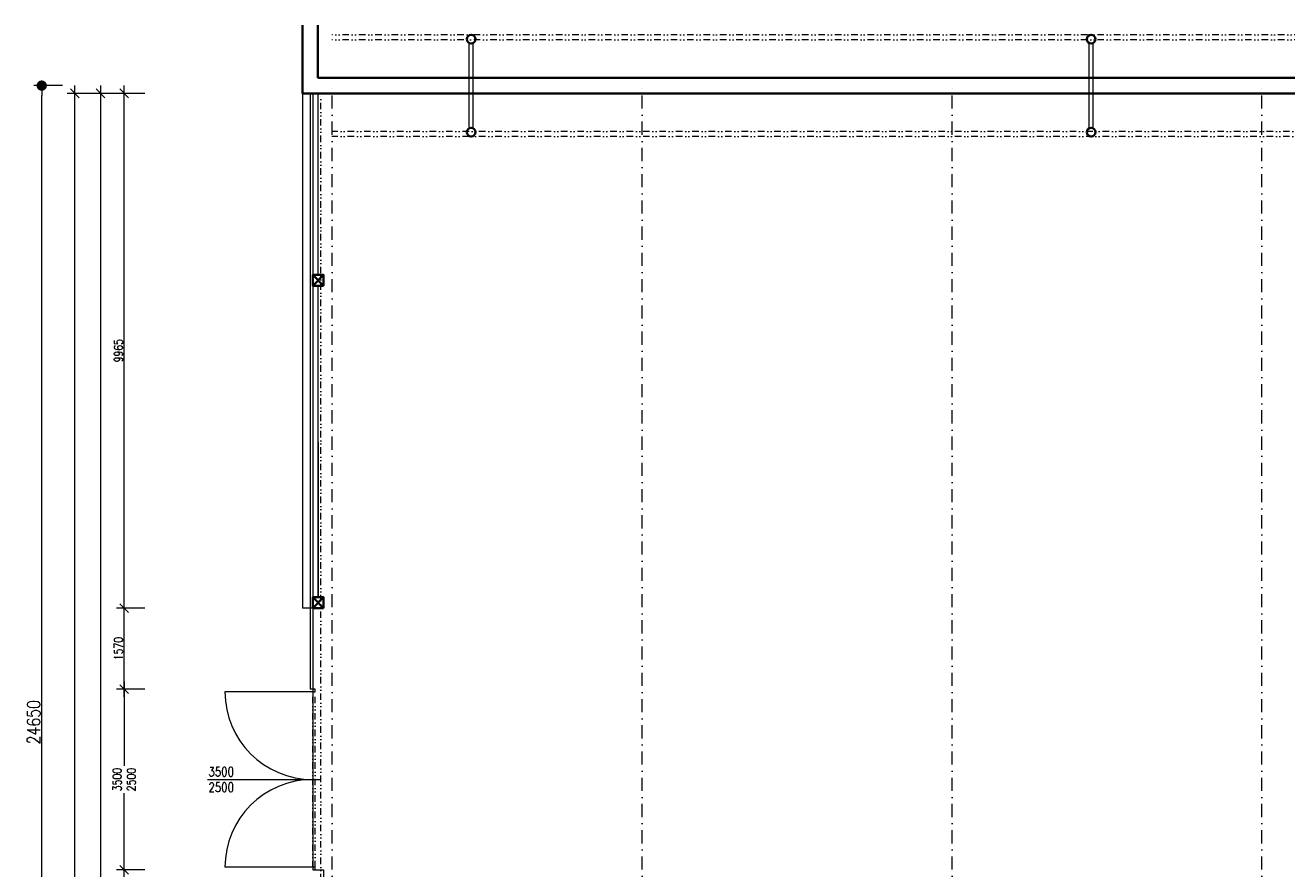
# Model space of a CAD drawing. Header units: millimetres. Extents: x -485339 to 350584, y -1189934 to 0.
# Tile 81 of 178: x -145820 to -121400, y -1007936 to -991604. Entities that reach past the tile are written whole.
import ezdxf

# ---------------------------------------------------------------- set-up
doc = ezdxf.new("R2010")
doc.units = ezdxf.units.MM
doc.header["$LTSCALE"] = 10
doc.linetypes.add('DASHDOT', pattern=[25.4, 12.7, -6.35, 0, -6.35])
doc.linetypes.add('DĚLICÍ2', pattern=[15.875, 6.35, -3.175, 0, -3.175, 0, -3.175])
doc.layers.get('Defpoints').update_dxf_attribs({"color": 201})
for name, color, linetype, lineweight in [('St__otvory_dveře', 40, 'Continuous', 18), ('St_kóty', 132, 'Continuous', 18), ('St_lehký obvodový plášť', 152, 'Continuous', 18), ('St_popis_otvory', 40, 'Continuous', 18), ('St_sloupy_konstrukce haly', 5, 'Continuous', 35), ('St_sloupy_opláštění_půdorys', 25, 'Continuous', 35), ('St_čáry_nad', 250, 'DĚLICÍ2', 18), ('St_čáry_obrys', 5, 'Continuous', 35), ('St_čáry_osy', 250, 'DASHDOT', 18), ('St_čáry_plné', 250, 'Continuous', 18)]:
    doc.layers.add(name, color=color, linetype=linetype, lineweight=lineweight)
doc.layers.add('St_plocha_místn', color=140, linetype='Continuous', lineweight=18, plot=False)
doc.styles.get("Standard").update_dxf_attribs({"font": 'simplex.shx', "width": 0.8})
doc.dimstyles.new('stavebníM100', dxfattribs={"dimtxt": 165, "dimasz": 170, "dimexe": 150, "dimexo": 100, "dimgap": 30, "dimtad": 1, "dimdec": 0, "dimtxsty": 'Standard', "dimblk": 'OBLIQUE', "dimcen": -2.5, "dimdle": 150, "dimclrd": 256, "dimclre": 256, "dimclrt": 256, "dimadec": 4, "dimazin": 0, "dimtfac": 1, "dimtdec": 0, "dimtmove": 2, "dimatfit": 3, "dimldrblk": 'OBLIQUE', "dimfxl": 400, "dimfxlon": 1, "dimlwd": -1, "dimlwe": -1, "dimarcsym": 0})
doc.dimstyles.new('stavebníM100_modul', dxfattribs={"dimtxt": 250, "dimasz": 200, "dimexe": 150, "dimexo": 100, "dimgap": 30, "dimtad": 1, "dimdec": 0, "dimtxsty": 'Standard', "dimblk": 'DOT', "dimcen": -2.5, "dimdle": 150, "dimclrd": 256, "dimclre": 256, "dimclrt": 256, "dimadec": 4, "dimazin": 0, "dimtfac": 1, "dimtdec": 0, "dimtmove": 2, "dimatfit": 3, "dimldrblk": 'OBLIQUE', "dimfxl": 400, "dimfxlon": 1, "dimlwd": -1, "dimlwe": -1, "dimarcsym": 0})

# ---------------------------------------------------------------- blocks, each defined once
blk = doc.blocks.new('G$CD8A98CDB')
at = {"layer": 'St_sloupy_konstrukce haly', "color": 250, "lineweight": 18, "ltscale": 2}
for points in [[(-825, 0), (825, 0)], [(-825, -80), (825, -80)]]:
    blk.add_lwpolyline(points, dxfattribs=at)
at = {"layer": 'St_sloupy_konstrukce haly', "ltscale": 2}
for centre in [(-900, -40), (900, -40)]:
    blk.add_circle(centre, 85, dxfattribs=at)
blk = doc.blocks.new('G$C0F2906C7')
at = {"layer": 'St_sloupy_opláštění_půdorys', "ltscale": 2}
blk.add_lwpolyline([(-105, -105), (105, -105), (105, 105), (-105, 105)], close=True, dxfattribs=at)
for points in [[(-105, 105), (105, -105)], [(105, 105), (-105, -105)]]:
    blk.add_lwpolyline(points, dxfattribs=at)
blk = doc.blocks.new('G$CDBD9C03B')
at = {"layer": 'St__otvory_dveře', "ltscale": 2}
for points in [[(-50, 0), (-50, -50), (0, -50), (0, 0)], [(-50, -3450), (-50, -3500), (0, -3500), (0, -3450)]]:
    blk.add_lwpolyline(points, close=True, dxfattribs=at)
for points in [[(-50, -50), (-1750, -50)], [(-50, -3450), (-1750, -3450)]]:
    blk.add_lwpolyline(points, dxfattribs=at)
at = {"layer": 'St__otvory_dveře', "linetype": 'DĚLICÍ2', "ltscale": 2}
for points in [[(-50, -3450), (-50, -50)], [(0, -3450), (0, -50)]]:
    blk.add_lwpolyline(points, dxfattribs=at)
at = {"layer": 'St__otvory_dveře'}
for centre, start, end in [((-50, -50), 180, 270), ((-50, -3450), 90, 180)]:
    blk.add_arc(centre, 1700, start, end, dxfattribs=at)
blk = doc.blocks.new('_OBLIQUE')
at = {"color": 0, "linetype": 'ByBlock'}
blk.add_line((-0.5, -0.5), (0.5, 0.5), dxfattribs=at)
blk = doc.blocks.new('*D5743')
at = {"layer": 'Defpoints', "color": 0}
for p in [(-143904, -1007958), (-141324, -1007958), (-141324, -1026888)]:
    blk.add_point(p, dxfattribs=at)
at = {"layer": 'St_kóty'}
for p, q in [((-143904, -1027038), (-143904, -1007808)), ((-143504, -1007958), (-144054, -1007958)), ((-143504, -1026888), (-144054, -1026888))]:
    blk.add_line(p, q, dxfattribs=at)
at = {"layer": 'St_kóty', "linetype": 'ByBlock', "xscale": 170, "yscale": 170, "zscale": 170}
for p, rotation in [((-143904, -1007958), 90), ((-143904, -1026888), 270)]:
    blk.add_blockref('_OBLIQUE', p, dxfattribs=dict(at, rotation=rotation))
at = {"layer": 'St_kóty', "insert": (-144016, -1017423), "char_height": 165, "attachment_point": 5, "rotation": 90}
blk.add_mtext('18930', dxfattribs=at)
blk = doc.blocks.new('*D5744')
at = {"layer": 'Defpoints', "color": 0}
for p in [(-143904, -1004458), (-141299, -1004458), (-141324, -1007958)]:
    blk.add_point(p, dxfattribs=at)
at = {"layer": 'St_kóty'}
for p, q in [((-143904, -1004308), (-143904, -1005945)), ((-143504, -1004458), (-144054, -1004458)), ((-143904, -1008108), (-143904, -1006470)), ((-143504, -1007958), (-144054, -1007958))]:
    blk.add_line(p, q, dxfattribs=at)
at = {"layer": 'St_kóty', "linetype": 'ByBlock', "xscale": 170, "yscale": 170, "zscale": 170}
for p, rotation in [((-143904, -1004458), 90), ((-143904, -1007958), 270)]:
    blk.add_blockref('_OBLIQUE', p, dxfattribs=dict(at, rotation=rotation))
at = {"layer": 'St_kóty', "insert": (-143904, -1006208), "char_height": 165, "attachment_point": 5, "rotation": 90}
blk.add_mtext('3500\\P2500', dxfattribs=at)
blk = doc.blocks.new('*D5745')
at = {"layer": 'Defpoints', "color": 0}
for p in [(-143904, -1002888), (-141524, -1002888), (-141299, -1004458)]:
    blk.add_point(p, dxfattribs=at)
at = {"layer": 'St_kóty'}
for p, q in [((-143504, -1002888), (-144054, -1002888)), ((-143904, -1004608), (-143904, -1002738)), ((-143504, -1004458), (-144054, -1004458))]:
    blk.add_line(p, q, dxfattribs=at)
at = {"layer": 'St_kóty', "linetype": 'ByBlock', "xscale": 170, "yscale": 170, "zscale": 170}
for p, rotation in [((-143904, -1002888), 90), ((-143904, -1004458), 270)]:
    blk.add_blockref('_OBLIQUE', p, dxfattribs=dict(at, rotation=rotation))
at = {"layer": 'St_kóty', "insert": (-144016, -1003673), "char_height": 165, "attachment_point": 5, "rotation": 90}
blk.add_mtext('1570', dxfattribs=at)
blk = doc.blocks.new('*D5746')
at = {"layer": 'Defpoints', "color": 0}
for p in [(-143904, -992923), (-141524, -992923), (-141524, -1002888)]:
    blk.add_point(p, dxfattribs=at)
at = {"layer": 'St_kóty'}
for p, q in [((-143504, -992923), (-144054, -992923)), ((-143904, -1003038), (-143904, -992773)), ((-143504, -1002888), (-144054, -1002888))]:
    blk.add_line(p, q, dxfattribs=at)
at = {"layer": 'St_kóty', "linetype": 'ByBlock', "xscale": 170, "yscale": 170, "zscale": 170}
for p, rotation in [((-143904, -992923), 90), ((-143904, -1002888), 270)]:
    blk.add_blockref('_OBLIQUE', p, dxfattribs=dict(at, rotation=rotation))
at = {"layer": 'St_kóty', "insert": (-144016, -997905), "char_height": 165, "attachment_point": 5, "rotation": 90}
blk.add_mtext('9965', dxfattribs=at)
blk = doc.blocks.new('*D5747')
at = {"layer": 'Defpoints', "color": 0}
for p in [(-141524, -992923), (-144364, -1044648), (-141624, -1044648)]:
    blk.add_point(p, dxfattribs=at)
at = {"layer": 'St_kóty'}
for p, q in [((-143964, -992923), (-144514, -992923)), ((-144364, -992773), (-144364, -1044798)), ((-143964, -1044648), (-144514, -1044648))]:
    blk.add_line(p, q, dxfattribs=at)
at = {"layer": 'St_kóty', "linetype": 'ByBlock', "xscale": 170, "yscale": 170, "zscale": 170}
for p, rotation in [((-144364, -992923), 90), ((-144364, -1044648), 270)]:
    blk.add_blockref('_OBLIQUE', p, dxfattribs=dict(at, rotation=rotation))
at = {"layer": 'St_kóty', "insert": (-144477, -1018785), "char_height": 165, "attachment_point": 5, "rotation": 90}
blk.add_mtext('51725', dxfattribs=at)
blk = doc.blocks.new('*D5749')
at = {"layer": 'Defpoints', "color": 0}
for p in [(-144860, -992923), (-141524, -992923), (-141624, -1060078)]:
    blk.add_point(p, dxfattribs=at)
at = {"layer": 'St_kóty'}
for p, q in [((-144460, -992923), (-145010, -992923)), ((-144860, -1060228), (-144860, -992773)), ((-144460, -1060078), (-145010, -1060078))]:
    blk.add_line(p, q, dxfattribs=at)
at = {"layer": 'St_kóty', "linetype": 'ByBlock', "xscale": 170, "yscale": 170, "zscale": 170}
for p, rotation in [((-144860, -992923), 90), ((-144860, -1060078), 270)]:
    blk.add_blockref('_OBLIQUE', p, dxfattribs=dict(at, rotation=rotation))
at = {"layer": 'St_kóty', "insert": (-144973, -1026500), "char_height": 165, "attachment_point": 5, "rotation": 90}
blk.add_mtext('67155', dxfattribs=at)
blk = doc.blocks.new('_Dot')
at = {"color": 0, "linetype": 'ByBlock', "lineweight": -2}
blk.add_line((-0.5, 0), (-1, 0), dxfattribs=at)
at = {"color": 0, "linetype": 'ByBlock', "const_width": 0.5}
blk.add_lwpolyline([(-0.25, 0, 1), (0.25, 0, 1)], format="xyb", close=True, dxfattribs=at)
blk = doc.blocks.new('*D5750')
at = {"layer": 'Defpoints', "color": 0}
for p in [(-145501, -992773), (-138217, -992773), (-138214, -1017423)]:
    blk.add_point(p, dxfattribs=at)
at = {"layer": 'St_kóty'}
for p, q in [((-145101, -992773), (-145651, -992773)), ((-145501, -1017223), (-145501, -992973)), ((-145101, -1017423), (-145651, -1017423))]:
    blk.add_line(p, q, dxfattribs=at)
at = {"layer": 'St_kóty', "linetype": 'ByBlock', "xscale": 200, "yscale": 200, "zscale": 200}
for p, rotation in [((-145501, -992773), 90), ((-145501, -1017423), 270)]:
    blk.add_blockref('_Dot', p, dxfattribs=dict(at, rotation=rotation))
at = {"layer": 'St_kóty', "insert": (-145656, -1005098), "char_height": 250, "attachment_point": 5, "rotation": 90}
blk.add_mtext('24650', dxfattribs=at)

msp = doc.modelspace()

# ---------------------------------------------------------------- linework, layer by layer
at = {"layer": 'St_lehký obvodový plášť'}
for points in [[(-140304.9, -992922.8), (-140304.9, -1004457.6)], [(-140254.9, -992922.8), (-140254.9, -1004457.6)], [(-140254.9, -1004457.6), (-140304.9, -1004457.6)]]:
    msp.add_lwpolyline(points, dxfattribs=at)
at = {"layer": 'St_plocha_místn'}
msp.add_lwpolyline([(-43925.2, -992922.8), (-140154.9, -992922.8), (-140154.9, -996437.6), (-140044.9, -996437.6), (-140044.9, -996647.6), (-140154.9, -996647.6), (-140149.9, -1002677.6), (-140044.9, -1002677.6), (-140044.9, -1002887.6), (-140254.9, -1002887.6), (-140254.9, -1007957.6), (-140044.9, -1007957.6), (-140044.9, -1008167.6), (-140154.9, -1008167.6), (-140154.9, -1014197.6), (-140044.9, -1014197.6), (-140044.9, -1014407.6), (-140154.9, -1014407.6), (-140154.5, -1017422.6), (-122964.9, -1017420.4), (-122964.9, -1015231.2), (-101864.9, -1015242.9)], dxfattribs=at)
at = {"layer": 'St_popis_otvory'}
msp.add_lwpolyline([(-142290.5, -1006207.6), (-140099.9, -1006207.6)], dxfattribs=at)
at = {"layer": 'St_čáry_nad', "ltscale": 2}
for points in [[(-43925.2, -991788.1), (-139882.7, -991788.1)], [(-43925.2, -991888.1), (-139882.7, -991888.1)], [(-140099.9, -1044697.6), (-140099.9, -992922.8)], [(-43825.2, -993660.1), (-139882.7, -993660.1)], [(-43825.2, -993760.1), (-139882.7, -993760.1)]]:
    msp.add_lwpolyline(points, dxfattribs=at)
at = {"layer": 'St_čáry_obrys'}
for points in [[(-140454.9, -992922.8), (-140454.9, -991603.7)], [(-140154.9, -992622.8), (-140154.9, -991603.7)]]:
    msp.add_lwpolyline(points, dxfattribs=at)
at = {"layer": 'St_čáry_obrys', "ltscale": 2}
for points in [[(-140154.9, -992622.8), (-43925.2, -992622.8)], [(-140454.9, -992922.8), (-43625.2, -992922.8)]]:
    msp.add_lwpolyline(points, dxfattribs=at)
at = {"layer": 'St_čáry_osy', "ltscale": 2}
for points in [[(-139879.9, -1059777.6), (-139879.9, -992785.6)], [(-133879.9, -1059777.6), (-133879.9, -992785.6)], [(-127879.9, -1059777.6), (-127879.9, -992785.6)], [(-121879.9, -1059777.6), (-121879.9, -992785.6)]]:
    msp.add_lwpolyline(points, dxfattribs=at)
at = {"layer": 'St_čáry_plné', "ltscale": 2}
for points in [[(-140454.9, -992922.8), (-140454.9, -1002887.6)], [(-140254.9, -992922.8), (-140254.9, -1004457.6)], [(-140154.9, -992922.8), (-140154.9, -996437.6)], [(-140154.9, -996647.6), (-140154.9, -1002677.6)]]:
    msp.add_lwpolyline(points, dxfattribs=at)
at = {"layer": 'St_čáry_plné'}
msp.add_lwpolyline([(-140254.9, -1002887.6), (-140454.9, -1002887.6)], dxfattribs=at)

# ---------------------------------------------------------------- block references
at = {"layer": 'St__otvory_dveře'}
msp.add_blockref('G$CDBD9C03B', (-140204.9, -1004457.6), dxfattribs=at)
at = {"layer": 'St_sloupy_konstrukce haly', "ltscale": 2, "rotation": 90}
for p in [(-137227.7, -992773.1), (-125227.7, -992773.1)]:
    msp.add_blockref('G$CD8A98CDB', p, dxfattribs=at)
at = {"layer": 'St_sloupy_opláštění_půdorys', "ltscale": 2, "rotation": 90}
for p in [(-140149.9, -996542.6), (-140149.9, -1002782.6)]:
    msp.add_blockref('G$C0F2906C7', p, dxfattribs=at)

# ---------------------------------------------------------------- texts
at = {"layer": 'St_popis_otvory', "insert": (-142026.6, -1006207.6), "char_height": 180, "width": 1342.526, "attachment_point": 5}
msp.add_mtext('3500\\P2500', dxfattribs=at)

# ---------------------------------------------------------------- dimensions: what is measured, and where the dimension line sits
at = {"layer": 'St_kóty'}
for base, p1, p2, dimstyle, picture, middle in [((-145501.1214, -992773.062), (-138214.0687, -1017422.6267), (-138216.926, -992773.062), 'stavebníM100_modul', '*D5750', (-145656.1214, -1005097.8444)), ((-144364.1, -1044647.6), (-141524.1, -992922.8), (-141624.1, -1044647.6), 'stavebníM100', '*D5747', (-144476.6, -1018785.2)), ((-143903.9, -992922.8), (-141524.1, -1002887.6), (-141524.1, -992922.8), 'stavebníM100', '*D5746', (-144016.4, -997905.2)), ((-143903.9, -1002887.6), (-141299.1, -1004457.6), (-141524.1, -1002887.6), 'stavebníM100', '*D5745', (-144016.4, -1003672.6)), ((-143903.9, -1007957.6), (-141324.1, -1026887.6), (-141324.1, -1007957.6), 'stavebníM100', '*D5743', (-144016.4, -1017422.6))]:
    dim = msp.add_linear_dim(base=base, p1=p1, p2=p2, angle=90, dimstyle=dimstyle, dxfattribs=at)
    dim.commit()
    dim.dimension.update_dxf_attribs({"geometry": picture, "text_midpoint": middle})
dim = msp.add_linear_dim(base=(-144860.3, -992922.8), p1=(-141624.1, -1060077.6), p2=(-141524.1, -992922.8), angle=90, dimstyle='stavebníM100', override={"dimtxsty": 'Standard', "dimldrblk": 'OBLIQUE'}, dxfattribs=at)
dim.commit()
dim.dimension.update_dxf_attribs({"geometry": '*D5749', "text_midpoint": (-144972.8, -1026500.2)})
dim = msp.add_linear_dim(base=(-143903.9, -1004457.6), p1=(-141324.1, -1007957.6), p2=(-141299.1, -1004457.6), angle=90, text='<>\\P2500', dimstyle='stavebníM100', override={"dimtxsty": 'Standard'}, dxfattribs=at)
dim.commit()
dim.dimension.update_dxf_attribs({"geometry": '*D5744', "text_midpoint": (-143903.9, -1006207.6), "dimtype": 160})

doc.saveas('drawing.dxf')
